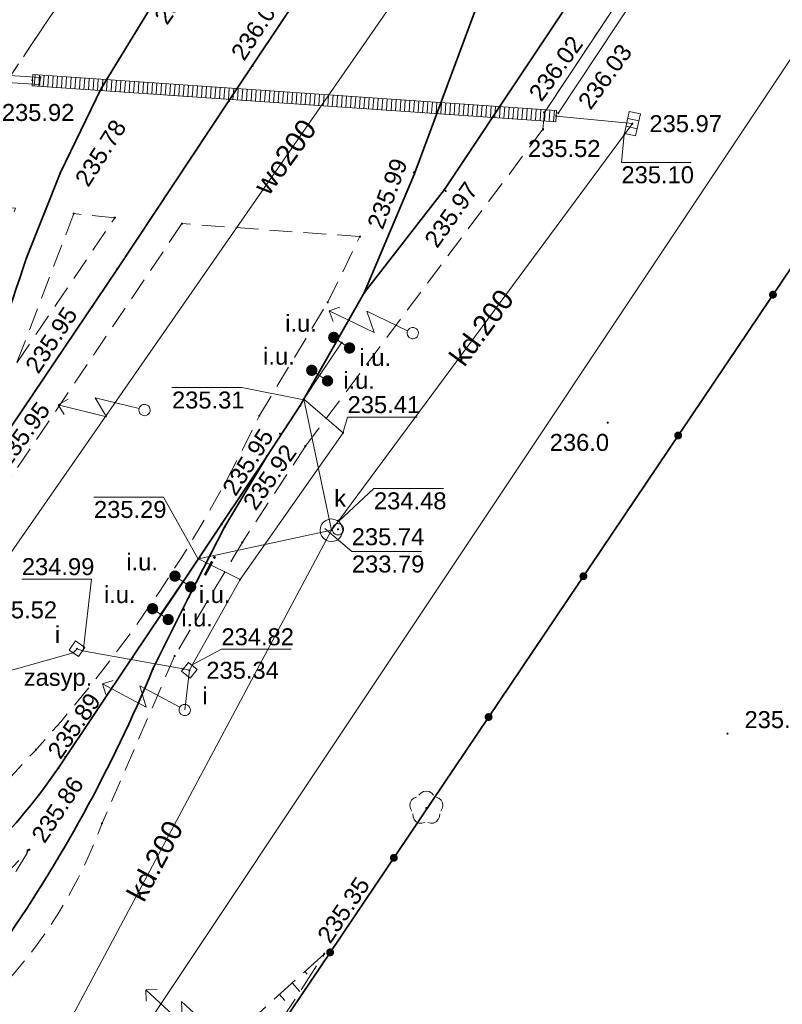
# Model space of a CAD drawing. Header units: metres. Extents: x 6603648 to 6604252, y 5739748 to 5740166.
# Tile 36 of 114: x 6604014 to 6604047, y 5739844 to 5739888. Entities that reach past the tile are written whole.
import ezdxf
from ezdxf.enums import TextEntityAlignment as Align

# ---------------------------------------------------------------- set-up
doc = ezdxf.new("R2010")
doc.units = ezdxf.units.M
for name, pattern in [('PRZER2-1', [1.5, 1, -0.5]), ('PRZER2_5-1', [1.75, 1.25, -0.5]), ('PRZER3-1', [2, 1.5, -0.5])]:
    doc.linetypes.add(name, pattern=pattern)
doc.layers.get('0').update_dxf_attribs({"linetype": 'CONTINUOUS'})
for name, color, linetype, lineweight, true_color in [('GSLKOG', 7, 'CONTINUOUS', 35, 0x0a0909), ('GSLKOU', 7, 'CONTINUOUS', 18, 0x0a0909), ('GSLTTR', 7, 'CONTINUOUS', 35, 0x0a0909), ('GSPPRB', 7, 'CONTINUOUS', 18, 0x0a0909), ('GSPRDL', 7, 'CONTINUOUS', 18, 0x008000), ('GSPWPN', 7, 'CONTINUOUS', 13, 0x0a0909), ('GSPWPN_O', 7, 'CONTINUOUS', 13, 0x0a0909), ('GSPWPS', 7, 'CONTINUOUS', 13, 0x0a0909), ('GSPWPS_O', 7, 'CONTINUOUS', 13, 0x0a0909), ('GSSINN', 7, 'CONTINUOUS', 18, 0x0a0909), ('GSSPDR', 7, 'CONTINUOUS', 18, 0x0a0909), ('GSSZSN', 7, 'CONTINUOUS', 18, 0x0a0909), ('GULIPR', 7, 'CONTINUOUS', 18, 0x0a0909), ('GULIPR_O', 7, 'CONTINUOUS', 18, 0x0a0909), ('GULKDK', 7, 'CONTINUOUS', 18, 0x0a0909), ('GULKDP', 7, 'CONTINUOUS', 18, 0x803300), ('GULKDP_O', 7, 'CONTINUOUS', 18, 0x803300), ('GULWOP', 5, 'CONTINUOUS', 18, 0x0000ff), ('GULWOP_O', 5, 'CONTINUOUS', 18, 0x0000ff), ('GUPISL', 7, 'CONTINUOUS', 18, 0x0a0909), ('GUPIWZ', 7, 'CONTINUOUS', 18, 0x0a0909), ('GUPIWZ_O', 7, 'CONTINUOUS', 18, 0x0a0909), ('GUPKKS', 7, 'CONTINUOUS', 18, 0x0a0909), ('GUPKSD', 7, 'CONTINUOUS', 18, 0x803300), ('GUPKWZ', 7, 'CONTINUOUS', 18, 0x0a0909), ('GUPKWZ_O', 7, 'CONTINUOUS', 18, 0x0a0909)]:
    doc.layers.add(name, color=color, linetype=linetype, lineweight=lineweight, true_color=true_color)
for name, color, linetype, true_color in [('GUPISH', 7, 'CONTINUOUS', 0x0a0909), ('GUPISH_O', 7, 'CONTINUOUS', 0x0a0909), ('GUPKSH', 7, 'CONTINUOUS', 0x803300), ('GUPKSH_O', 7, 'CONTINUOUS', 0x803300), ('GUPKUI', 7, 'CONTINUOUS', 0x0a0909), ('GUPKUI_O', 7, 'CONTINUOUS', 0x0a0909)]:
    doc.layers.add(name, color=color, linetype=linetype, true_color=true_color)
doc.styles.add('Arial', font='arial.ttf')

# ---------------------------------------------------------------- blocks, each defined once
blk = doc.blocks.new('GSPWPN1')
blk.add_hatch(color=0).paths.add_polyline_path([(0, 0.045), (-0.011647, 0.043467), (-0.0225, 0.038971), (-0.03182, 0.03182), (-0.038971, 0.0225), (-0.043467, 0.011647), (-0.045, 0), (-0.043467, -0.011647), (-0.038971, -0.0225), (-0.03182, -0.03182), (-0.0225, -0.038971), (-0.011647, -0.043467), (0, -0.045), (0.011647, -0.043467), (0.0225, -0.038971), (0.03182, -0.03182), (0.038971, -0.0225), (0.043467, -0.011647), (0.045, 0), (0.043467, 0.011647), (0.038971, 0.0225), (0.03182, 0.03182), (0.0225, 0.038971), (0.011647, 0.043467)])
blk = doc.blocks.new('GUPISL1_5')
at = {"color": 0}
for points in [[(3.396745, 1.05234), (3.75, 0.7), (3.396745, 0.34766)], [(0.25, 0), (2.25, 0), (1.55, 0.7), (3.75, 0.7)]]:
    blk.add_lwpolyline(points, dxfattribs=at)
blk.add_lwpolyline([(0.25, 0), (0.241481, -0.064705), (0.216506, -0.125), (0.176777, -0.176777), (0.125, -0.216506), (0.064705, -0.241481), (0, -0.25), (-0.064705, -0.241481), (-0.125, -0.216506), (-0.176777, -0.176777), (-0.216506, -0.125), (-0.241481, -0.064705), (-0.25, 0), (-0.241481, 0.064705), (-0.216506, 0.125), (-0.176777, 0.176777), (-0.125, 0.216506), (-0.064705, 0.241481), (0, 0.25), (0.064705, 0.241481), (0.125, 0.216506), (0.176777, 0.176777), (0.216506, 0.125), (0.241481, 0.064705)], close=True, dxfattribs=at)
blk = doc.blocks.new('GSPPRB0')
at = {"color": 0, "lineweight": 18}
blk.add_lwpolyline([(-0.007955, 0.0225), (0.007955, 0.0225), (0.0225, 0.007955), (0.0225, -0.007955), (0.007955, -0.0225), (-0.007955, -0.0225), (-0.0225, -0.007955), (-0.0225, 0.007955)], close=True, dxfattribs=at)
blk = doc.blocks.new('GSPWPS1')
blk.add_hatch(color=0).paths.add_polyline_path([(0, 0.045), (-0.011647, 0.043467), (-0.0225, 0.038971), (-0.03182, 0.03182), (-0.038971, 0.0225), (-0.043467, 0.011647), (-0.045, 0), (-0.043467, -0.011647), (-0.038971, -0.0225), (-0.03182, -0.03182), (-0.0225, -0.038971), (-0.011647, -0.043467), (0, -0.045), (0.011647, -0.043467), (0.0225, -0.038971), (0.03182, -0.03182), (0.038971, -0.0225), (0.043467, -0.011647), (0.045, 0), (0.043467, 0.011647), (0.038971, 0.0225), (0.03182, 0.03182), (0.0225, 0.038971), (0.011647, 0.043467)])
blk = doc.blocks.new('GUPKSH1')
blk.add_hatch(color=0).paths.add_polyline_path([(0, 0.045), (-0.011647, 0.043467), (-0.0225, 0.038971), (-0.03182, 0.03182), (-0.038971, 0.0225), (-0.043467, 0.011647), (-0.045, 0), (-0.043467, -0.011647), (-0.038971, -0.0225), (-0.03182, -0.03182), (-0.0225, -0.038971), (-0.011647, -0.043467), (0, -0.045), (0.011647, -0.043467), (0.0225, -0.038971), (0.03182, -0.03182), (0.038971, -0.0225), (0.043467, -0.011647), (0.045, 0), (0.043467, 0.011647), (0.038971, 0.0225), (0.03182, 0.03182), (0.0225, 0.038971), (0.011647, 0.043467)])
blk = doc.blocks.new('GUPISH1')
blk.add_hatch(color=0).paths.add_polyline_path([(0, 0.045), (-0.011647, 0.043467), (-0.0225, 0.038971), (-0.03182, 0.03182), (-0.038971, 0.0225), (-0.043467, 0.011647), (-0.045, 0), (-0.043467, -0.011647), (-0.038971, -0.0225), (-0.03182, -0.03182), (-0.0225, -0.038971), (-0.011647, -0.043467), (0, -0.045), (0.011647, -0.043467), (0.0225, -0.038971), (0.03182, -0.03182), (0.038971, -0.0225), (0.043467, -0.011647), (0.045, 0), (0.043467, 0.011647), (0.038971, 0.0225), (0.03182, 0.03182), (0.0225, 0.038971), (0.011647, 0.043467)])
blk = doc.blocks.new('GUPIWZ1_2')
at = {"color": 0}
blk.add_lwpolyline([(-0.25, 0.25), (-0.25, -0.25), (0.25, -0.25), (0.25, 0.25)], close=True, dxfattribs=at)
blk = doc.blocks.new('GUPKKS1')
at = {"color": 0}
blk.add_lwpolyline([(0.5, -0.25), (-0.5, -0.25), (-0.5, 0.25), (0.5, 0.25)], close=True, dxfattribs=at)
for points in [[(-0.175, -0.25), (-0.175, 0.25)], [(0.175, -0.25), (0.175, 0.25)]]:
    blk.add_lwpolyline(points, dxfattribs=at)
blk = doc.blocks.new('GUPKUI1')
blk.add_hatch(color=0).paths.add_polyline_path([(0, 0.25), (-0.064705, 0.241481), (-0.125, 0.216506), (-0.176777, 0.176777), (-0.216506, 0.125), (-0.241481, 0.064705), (-0.25, 0), (-0.241481, -0.064705), (-0.216506, -0.125), (-0.176777, -0.176777), (-0.125, -0.216506), (-0.064705, -0.241481), (0, -0.25), (0.064705, -0.241481), (0.125, -0.216506), (0.176777, -0.176777), (0.216506, -0.125), (0.241481, -0.064705), (0.25, 0), (0.241481, 0.064705), (0.216506, 0.125), (0.176777, 0.176777), (0.125, 0.216506), (0.064705, 0.241481)])
blk = doc.blocks.new('GUPKSD1_1')
at = {"color": 0}
blk.add_lwpolyline([(0.5, 0), (0.482963, -0.12941), (0.433013, -0.25), (0.353553, -0.353553), (0.25, -0.433013), (0.12941, -0.482963), (0, -0.5), (-0.12941, -0.482963), (-0.25, -0.433013), (-0.353553, -0.353553), (-0.433013, -0.25), (-0.482963, -0.12941), (-0.5, 0), (-0.482963, 0.12941), (-0.433013, 0.25), (-0.353553, 0.353553), (-0.25, 0.433013), (-0.12941, 0.482963), (0, 0.5), (0.12941, 0.482963), (0.25, 0.433013), (0.353553, 0.353553), (0.433013, 0.25), (0.482963, 0.12941)], close=True, dxfattribs=at)
blk = doc.blocks.new('GUPKWZ1_1')
at = {"color": 0}
blk.add_lwpolyline([(0.25, 0), (0.241481, -0.064705), (0.216506, -0.125), (0.176777, -0.176777), (0.125, -0.216506), (0.064705, -0.241481), (0, -0.25), (-0.064705, -0.241481), (-0.125, -0.216506), (-0.176777, -0.176777), (-0.216506, -0.125), (-0.241481, -0.064705), (-0.25, 0), (-0.241481, 0.064705), (-0.216506, 0.125), (-0.176777, 0.176777), (-0.125, 0.216506), (-0.064705, 0.241481), (0, 0.25), (0.064705, 0.241481), (0.125, 0.216506), (0.176777, 0.176777), (0.216506, 0.125), (0.241481, 0.064705)], close=True, dxfattribs=at)
blk = doc.blocks.new('GSPRDL1')
blk.add_hatch(color=0).paths.add_polyline_path([(-0.045, 0), (-0.042798, -0.013906), (-0.036406, -0.02645), (-0.02645, -0.036406), (-0.013906, -0.042798), (0, -0.045), (0.013906, -0.042798), (0.02645, -0.036406), (0.036406, -0.02645), (0.042798, -0.013906), (0.045, 0), (0.042798, 0.013906), (0.036406, 0.02645), (0.02645, 0.036406), (0.013906, 0.042798), (0, 0.045), (-0.013906, 0.042798), (-0.02645, 0.036406), (-0.036406, 0.02645), (-0.042798, 0.013906)])
at = {"color": 0}
for points in [[(-0.646351, 0.068773), (-0.677512, 0.194901), (-0.663766, 0.324092), (-0.606763, 0.440839), (-0.513345, 0.531129), (-0.394725, 0.584125), (-0.265141, 0.593465)], [(-0.134326, 0.635969), (-0.024001, 0.70458), (0.103115, 0.731429), (0.231763, 0.713292), (0.346501, 0.652348), (0.433559, 0.55591), (0.482485, 0.435555)], [(0.563333, 0.324277), (0.662679, 0.240553), (0.727494, 0.127956), (0.75, 0), (0.727494, -0.127956), (0.662679, -0.240553), (0.563333, -0.324277)], [(-0.265141, -0.593465), (-0.394725, -0.584125), (-0.513345, -0.531129), (-0.606763, -0.440839), (-0.663766, -0.324092), (-0.677512, -0.194901), (-0.646351, -0.068773)], [(0.482485, -0.435555), (0.433559, -0.55591), (0.346501, -0.652348), (0.231763, -0.713292), (0.103115, -0.731429), (-0.024001, -0.70458), (-0.134326, -0.635969)]]:
    blk.add_lwpolyline(points, dxfattribs=at)
blk = doc.blocks.new('GULKDK2')
at = {"color": 0}
blk.add_lwpolyline([(0, 0.25), (0, -0.25)], dxfattribs=at)
blk = doc.blocks.new('GULKDK1')
at = {"color": 0}
blk.add_lwpolyline([(0, 0.25), (0, -0.25)], dxfattribs=at)
blk = doc.blocks.new('GSLKOG1')
blk.add_hatch(color=0).paths.add_polyline_path([(0, 0.175), (-0.045293, 0.169037), (-0.0875, 0.151554), (-0.123744, 0.123744), (-0.151554, 0.0875), (-0.169037, 0.045293), (-0.175, 0), (-0.169037, -0.045293), (-0.151554, -0.0875), (-0.123744, -0.123744), (-0.0875, -0.151554), (-0.045293, -0.169037), (0, -0.175), (0.045293, -0.169037), (0.0875, -0.151554), (0.123744, -0.123744), (0.151554, -0.0875), (0.169037, -0.045293), (0.175, 0), (0.169037, 0.045293), (0.151554, 0.0875), (0.123744, 0.123744), (0.0875, 0.151554), (0.045293, 0.169037)])
blk = doc.blocks.new('GSLKOG2')
blk.add_hatch(color=0).paths.add_polyline_path([(0, 0.175), (-0.045293, 0.169037), (-0.0875, 0.151554), (-0.123744, 0.123744), (-0.151554, 0.0875), (-0.169037, 0.045293), (-0.175, 0), (-0.169037, -0.045293), (-0.151554, -0.0875), (-0.123744, -0.123744), (-0.0875, -0.151554), (-0.045293, -0.169037), (0, -0.175), (0.045293, -0.169037), (0.0875, -0.151554), (0.123744, -0.123744), (0.151554, -0.0875), (0.169037, -0.045293), (0.175, 0), (0.169037, 0.045293), (0.151554, 0.0875), (0.123744, 0.123744), (0.0875, 0.151554), (0.045293, 0.169037)])

msp = doc.modelspace()

# ---------------------------------------------------------------- linework, layer by layer
at = {"layer": 'GSLKOG', "color": 18, "linetype": 'Continuous', "lineweight": 35, "true_color": 0x0a0909}
for points in [[(6604080.561, 5739925.38), (6604062.307, 5739898.448), (6604027.36, 5739846.54)], [(6604018.85, 5739833.91), (6604027.36, 5739846.54)]]:
    msp.add_lwpolyline(points, dxfattribs=at)
at = {"layer": 'GSLKOU', "color": 18, "linetype": 'PRZER3-1', "lineweight": 18, "true_color": 0x0a0909}
msp.add_lwpolyline([(6604026.963, 5739905.732), (6604012.968, 5739884.877)], dxfattribs=at)
at = {"layer": 'GSLTTR', "color": 18, "linetype": 'Continuous', "lineweight": 35, "true_color": 0x0a0909}
for points in [[(6604017.25, 5739884.72), (6604019.542, 5739888.479), (6604041.946, 5739922.022), (6604058.56, 5739946.898), (6604075.369, 5739972.065), (6604086.721, 5739989.026), (6604097.922, 5740005.804, -0.096804), (6604115.527, 5740026.956, -0.168892), (6604141.008, 5740033.938), (6604146.464, 5740033.212), (6604158.149, 5740031.111)], [(6604032.41, 5739880.25), (6604054.781, 5739913.861), (6604072.452, 5739940.45), (6604087.852, 5739963.584), (6604101.681, 5739984.273), (6604113.86, 5740002.603), (6604120.541, 5740012.609, -0.107183), (6604132.569, 5740026.072, -0.072174), (6604141.469, 5740030.422, -0.140687), (6604158.149, 5740031.111)], [(6604022.89, 5739884.17), (6604046.322, 5739919.289), (6604062.842, 5739944.073), (6604079.604, 5739969.129), (6604090.475, 5739985.376, 0.065676), (6604095.817, 5739995.845, -0.067449), (6604104.997, 5740016.373)], [(6604028.87, 5739875.69), (6604031.08, 5739880.92), (6604034.512, 5739890.155, -0.066626), (6604039.56, 5739900.023), (6604050.45, 5739916.389), (6604066.991, 5739941.201), (6604083.749, 5739966.412), (6604097.887, 5739987.625), (6604101.654, 5739992.541), (6604105.647, 5739996.692), (6604112.958, 5740003.465), (6604120.541, 5740012.609)], [(6604017.25, 5739884.72), (6604015.44, 5739881), (6604013.95, 5739877.24, -0.013943), (6604011.35, 5739870.02, -0.060873), (6604005.83, 5739858.77, -0.014742), (6604003.21, 5739854.8, -0.060081), (6604000.24, 5739850.84, -0.057587), (6603996.43, 5739847.71, -0.067372), (6603991.29, 5739845.29, -0.092098), (6603981.55, 5739844.35)], [(6603855.71, 5739848.67), (6603871.3, 5739847.64), (6603886.71, 5739846.62), (6603901.65, 5739845.61), (6603916.83, 5739844.59), (6603932.64, 5739843.56), (6603949.41, 5739842.46), (6603964.68, 5739841.49), (6603980.46, 5739840.47), (6603995.3, 5739839.53, 0.063359), (6604000.27, 5739839.65, 0.057188), (6604004.86, 5739840.93, 0.06369), (6604009.2, 5739843.33, 0.060207), (6604012.71, 5739846.64, 0.054855), (6604019.53, 5739859.07), (6604021.12, 5739862.25), (6604022.71, 5739865.36), (6604024.56, 5739868.46), (6604026.04, 5739870.7), (6604028.87, 5739875.69), (6604032.41, 5739880.25)], [(6604024.56, 5739868.46), (6604022.56, 5739865.46), (6604020.61, 5739862.55), (6604018.63, 5739859.58), (6604015.36, 5739854.7, -0.041295), (6604012.79, 5739851.51, -0.036849), (6604010.05, 5739849.03, -0.047939), (6604005.93, 5739846.42, -0.046916), (6604001.38, 5739844.64, -0.096954), (6603991.49, 5739843.78), (6603981.55, 5739844.35), (6603970.44, 5739845.04), (6603958.84, 5739845.79), (6603957.28, 5739845.88), (6603947.48, 5739846.53), (6603946.11, 5739846.62), (6603935.8, 5739847.25)]]:
    msp.add_lwpolyline(points, format="xyb", dxfattribs=at)
msp.add_lwpolyline([(6604022.89, 5739884.17), (6604017.96, 5739876.75), (6604012.85, 5739869.16), (6604005.83, 5739858.77)], dxfattribs=at)
at = {"layer": 'GSSINN', "color": 18, "linetype": 'PRZER2-1', "lineweight": 18, "true_color": 0x0a0909}
for points in [[(6604013.458, 5739879.426), (6604010.502, 5739879.656), (6604009.324, 5739879.559), (6604012.968, 5739884.877), (6604026.963, 5739905.732), (6604060.931, 5739956.563), (6604076.704, 5739980.064), (6604093.086, 5740004.597), (6604094.44, 5740006.62), (6604096.686, 5740006.099), (6604100.507, 5740005.126), (6604110.181, 5740002.519), (6604114.523, 5740001.466), (6604114.596, 5740001.317), (6604114.454, 5740000.434), (6604102.959, 5739983.07), (6604073.965, 5739939.56), (6604056.177, 5739912.828), (6604036.828, 5739883.655), (6604036.763, 5739882.923)], [(6604016.033, 5739879.187), (6604013.515, 5739872.595), (6604017.847, 5739879.003)], [(6604017.847, 5739879.003), (6604016.033, 5739879.187)], [(6604028.676, 5739878.17), (6604020.813, 5739878.743)]]:
    msp.add_lwpolyline(points, dxfattribs=at)
for points in [[(6604036.763, 5739882.923), (6604026.271, 5739868.91), (6604023.486, 5739864.663), (6604020.486, 5739859.632), (6604017.284, 5739852.247, -0.334528), (6603995.779, 5739838.273), (6603977.504, 5739839.367), (6603980.86, 5739845.575), (6603982.83, 5739845.595), (6603986.263, 5739845.974, 0.045434), (6603991.396, 5739847.377, 0.140961), (6604001.278, 5739854.366), (6604004.019, 5739858.342), (6604007.547, 5739864.424), (6604009.657, 5739869.457), (6604013.458, 5739879.426)], [(6604020.813, 5739878.743), (6604013.295, 5739867.58), (6604006.449, 5739857.331), (6604003.381, 5739852.748), (6603997.123, 5739845.081, 0.080774), (6604006.364, 5739848.117)], [(6604006.364, 5739848.117, 0.118847), (6604024.234, 5739870.26), (6604027.254, 5739875.271), (6604028.676, 5739878.17)]]:
    msp.add_lwpolyline(points, format="xyb", dxfattribs=at)
msp.add_lwpolyline([(6604008.558, 5739844.47, 0.083252), (6604014.066, 5739851.082, -0.219827), (6603993.834, 5739842.515), (6603991.023, 5739841.058, 0.145999)], format="xyb", close=True, dxfattribs=at)
at = {"layer": 'GSSPDR', "color": 18, "linetype": 'Continuous', "lineweight": 18, "true_color": 0x0a0909}
for points in [[(6604036.828, 5739883.655), (6604056.177, 5739912.828), (6604073.965, 5739939.56), (6604102.959, 5739983.07), (6604114.454, 5740000.434), (6604115, 5740000.115), (6604103.385, 5739982.779), (6604074.421, 5739939.299), (6604056.603, 5739912.547), (6604037.448, 5739883.637)], [(6603883.895, 5739893.103), (6603918.188, 5739890.849), (6604012.115, 5739885.04), (6604014.514, 5739884.891), (6604014.561, 5739885.204), (6604012.299, 5739885.344), (6603918.212, 5739891.14), (6603884.06, 5739893.356)]]:
    msp.add_lwpolyline(points, dxfattribs=at)
at = {"layer": 'GSSZSN', "color": 18, "linetype": 'PRZER2_5-1', "lineweight": 18, "true_color": 0x0a0909}
msp.add_lwpolyline([(6604027.11, 5739846.48), (6604023.02, 5739842.78), (6604016.71, 5739835.39), (6604018.93, 5739834.03), (6604024.18, 5739841.95)], close=True, dxfattribs=at)
at = {"layer": 'GSSZSN', "color": 18, "linetype": 'Continuous', "lineweight": 18, "true_color": 0x0a0909}
for points in [[(6604026.243, 5739845.696), (6604026.348, 5739845.58)], [(6604025.681, 5739845.187), (6604026.027, 5739844.805)], [(6604025.118, 5739844.678), (6604025.359, 5739844.412)]]:
    msp.add_lwpolyline(points, dxfattribs=at)
at = {"layer": 'GULIPR', "color": 18, "linetype": 'Continuous', "lineweight": 18, "true_color": 0x0a0909}
msp.add_lwpolyline([(6603981.915, 5739844.316), (6603982.83, 5739845.595, 0.111357), (6603994.865, 5739848.937, 0.283134), (6604004.413, 5739860.105), (6604004.605, 5739860.274), (6604004.812, 5739860.102), (6604006.035, 5739859.053), (6604007.553, 5739857.825), (6604007.778, 5739857.638), (6604008.008, 5739857.527), (6604016, 5739859.78), (6604016.179, 5739859.956), (6604016.417, 5739859.87), (6604020.869, 5739859.063), (6604021.139, 5739859.005), (6604021.265, 5739859.231), (6604023.379, 5739863.011), (6604027.93, 5739869.504), (6604026.2, 5739870.989)], format="xyb", dxfattribs=at)
for points in [[(6604023.379, 5739863.011), (6604021.54, 5739863.934)], [(6604020.934, 5739857.251), (6604021.139, 5739859.005)]]:
    msp.add_lwpolyline(points, dxfattribs=at)
at = {"layer": 'GULKDK', "color": 18, "linetype": 'Continuous', "lineweight": 18, "true_color": 0x0a0909}
for points in [[(6604037.368, 5739883.745), (6604014.221, 5739885.331)], [(6604037.334, 5739883.246), (6604014.187, 5739884.832)]]:
    msp.add_lwpolyline(points, dxfattribs=at)
at = {"layer": 'GULKDP', "color": 36, "linetype": 'Continuous', "lineweight": 18, "true_color": 0x803300}
for points in [[(6604027.416, 5739865.192), (6604027.74, 5739865.63), (6604040.361, 5739882.68), (6604040.719, 5739883.163), (6604037.351, 5739883.495)], [(6604028.219, 5739873.249), (6604027.87, 5739873.483), (6604027.521, 5739873.717)], [(6604027.416, 5739865.192), (6604026.2, 5739870.989), (6604026.896, 5739872.028), (6604027.87, 5739873.483)], [(6604027.245, 5739871.795), (6604026.896, 5739872.028), (6604026.547, 5739872.262)], [(6603983.783, 5739839.322), (6603984.267, 5739839.195), (6604011.568, 5739835.498), (6604011.825, 5739835.979), (6604027.416, 5739865.192)], [(6604019.859, 5739861.49), (6604020.849, 5739862.93), (6604021.54, 5739863.934), (6604027.416, 5739865.192)], [(6604021.196, 5739862.692), (6604020.849, 5739862.93), (6604020.503, 5739863.168)], [(6604020.205, 5739861.252), (6604019.859, 5739861.49), (6604019.513, 5739861.728)]]:
    msp.add_lwpolyline(points, dxfattribs=at)
at = {"layer": 'GULWOP', "color": 5, "linetype": 'Continuous', "lineweight": 18, "true_color": 0x0000ff}
for points in [[(6604006.988, 5739840.306), (6604007.343, 5739841.215), (6604017.214, 5739840.253), (6604058.918, 5739902.851), (6604116.295, 5739988.929), (6604119.558, 5740016.73), (6604119.645, 5740016.921)], [(6604045.819, 5739911.121), (6604006.603, 5739854.653), (6604004.166, 5739850.993), (6604006.663, 5739844.202), (6604006.613, 5739840.317)]]:
    msp.add_lwpolyline(points, dxfattribs=at)
at = {"layer": 'GUPISH_O', "color": 18, "linetype": 'Continuous', "lineweight": 13, "true_color": 0x0a0909, "flags": 128}
for points in [[(6604027.941, 5739869.535), (6604028.131, 5739870.198), (6604031.211, 5739870.198)], [(6604016.443, 5739859.855), (6604016.818, 5739863.04), (6604013.738, 5739863.04)], [(6604021.268, 5739859.24), (6604022.558, 5739859.939), (6604025.638, 5739859.939)]]:
    msp.add_lwpolyline(points, dxfattribs=at)
at = {"layer": 'GUPKSH_O', "color": 36, "linetype": 'Continuous', "lineweight": 13, "true_color": 0x803300, "flags": 128}
for points in [[(6604040.348, 5739882.69), (6604040.233, 5739881.45), (6604043.313, 5739881.45)], [(6604026.2, 5739870.958), (6604023.452, 5739871.497), (6604020.372, 5739871.497)], [(6604027.73, 5739865.58), (6604029.297, 5739867.041), (6604032.377, 5739867.041)], [(6604021.519, 5739863.95), (6604020.004, 5739866.66), (6604016.924, 5739866.66)], [(6604027.12, 5739865.272), (6604028.32, 5739864.25), (6604031.4, 5739864.25)]]:
    msp.add_lwpolyline(points, dxfattribs=at)

# ---------------------------------------------------------------- block references
at = {"layer": 'GSLKOG', "color": 18, "linetype": 'Continuous', "lineweight": 35, "true_color": 0x0a0909}
for name, p, rotation in [('GSLKOG2', (6604046.928, 5739875.605), 236.0498637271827), ('GSLKOG2', (6604046.928, 5739875.605), 236.0498637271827), ('GSLKOG2', (6604042.739, 5739869.383), 236.0498637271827), ('GSLKOG2', (6604042.739, 5739869.383), 236.0498637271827), ('GSLKOG2', (6604038.551, 5739863.162), 236.0498637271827), ('GSLKOG2', (6604038.551, 5739863.162), 236.0498637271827), ('GSLKOG2', (6604034.362, 5739856.941), 236.0498637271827), ('GSLKOG2', (6604034.362, 5739856.941), 236.0498637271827), ('GSLKOG2', (6604030.174, 5739850.719), 236.0498637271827), ('GSLKOG2', (6604030.174, 5739850.719), 236.0498637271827), ('GSLKOG1', (6604027.36, 5739846.54), 56.02820353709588), ('GSLKOG1', (6604027.36, 5739846.54), 236.0498637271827)]:
    msp.add_blockref(name, p, dxfattribs=dict(at, rotation=rotation))
at = {"layer": 'GSPPRB', "color": 18, "linetype": 'Continuous', "lineweight": 18, "true_color": 0x0a0909, "rotation": 90}
for p in [(6604014.561, 5739885.204), (6604014.514, 5739884.891), (6604017.25, 5739884.72), (6604022.89, 5739884.17), (6604036.828, 5739883.655), (6604037.448, 5739883.637), (6604036.763, 5739882.923), (6604015.44, 5739881), (6604031.08, 5739880.92), (6604032.41, 5739880.25), (6604016.033, 5739879.187), (6604017.847, 5739879.003), (6604020.813, 5739878.743), (6604028.676, 5739878.17), (6604013.95, 5739877.24), (6604017.96, 5739876.75), (6604028.87, 5739875.69), (6604027.254, 5739875.271), (6604026.04, 5739870.7), (6604024.234, 5739870.26), (6604026.271, 5739868.91), (6604024.56, 5739868.46), (6604022.56, 5739865.46), (6604022.71, 5739865.36), (6604023.486, 5739864.663), (6604020.61, 5739862.55), (6604021.12, 5739862.25), (6604018.63, 5739859.58), (6604020.486, 5739859.632), (6604019.53, 5739859.07), (6604014.368, 5739855.499), (6604015.36, 5739854.7), (6604017.284, 5739852.247), (6604014.066, 5739851.082), (6604015.33, 5739850.69), (6604027.11, 5739846.48), (6604027.36, 5739846.54)]:
    msp.add_blockref('GSPPRB0', p, dxfattribs=at)
at = {"layer": 'GSPRDL', "color": 96, "linetype": 'Continuous', "lineweight": 18, "true_color": 0x008000, "rotation": 90}
msp.add_blockref('GSPRDL1', (6604031.61, 5739852.92), dxfattribs=at)
at = {"layer": 'GSPWPN', "color": 18, "linetype": 'Continuous', "lineweight": 13, "true_color": 0x0a0909, "rotation": 90}
for p in [(6604039.623, 5739869.948), (6604044.92, 5739856.201)]:
    msp.add_blockref('GSPWPN1', p, dxfattribs=at)
at = {"layer": 'GSPWPS', "color": 18, "linetype": 'Continuous', "lineweight": 13, "true_color": 0x0a0909, "rotation": 90}
for p in [(6604023.932, 5739885.716), (6604017.359, 5739884.905), (6604036.816, 5739883.669), (6604036.769, 5739882.898), (6604031.066, 5739881.008), (6604032.47, 5739880.183), (6604025.141, 5739869.461), (6604021.599, 5739863.976), (6604015.657, 5739855.172), (6604013.995, 5739851.047), (6604027.11, 5739846.48)]:
    msp.add_blockref('GSPWPS1', p, dxfattribs=at)
at = {"layer": 'GULKDK', "color": 18, "linetype": 'Continuous', "lineweight": 18, "true_color": 0x0a0909, "rotation": 176.0789404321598}
for name, p in [('GULKDK1', (6604014.204, 5739885.082)), ('GULKDK2', (6604014.305, 5739885.075)), ('GULKDK2', (6604014.305, 5739885.075)), ('GULKDK2', (6604014.504, 5739885.061)), ('GULKDK2', (6604014.504, 5739885.061)), ('GULKDK2', (6604014.704, 5739885.048)), ('GULKDK2', (6604014.704, 5739885.048)), ('GULKDK2', (6604014.903, 5739885.034)), ('GULKDK2', (6604014.903, 5739885.034)), ('GULKDK2', (6604015.103, 5739885.02)), ('GULKDK2', (6604015.103, 5739885.02)), ('GULKDK2', (6604015.302, 5739885.006)), ('GULKDK2', (6604015.302, 5739885.006)), ('GULKDK2', (6604015.502, 5739884.993)), ('GULKDK2', (6604015.502, 5739884.993)), ('GULKDK2', (6604015.701, 5739884.979)), ('GULKDK2', (6604015.701, 5739884.979)), ('GULKDK2', (6604015.901, 5739884.965)), ('GULKDK2', (6604015.901, 5739884.965)), ('GULKDK2', (6604016.101, 5739884.952)), ('GULKDK2', (6604016.101, 5739884.952)), ('GULKDK2', (6604016.3, 5739884.938)), ('GULKDK2', (6604016.3, 5739884.938)), ('GULKDK2', (6604016.5, 5739884.924)), ('GULKDK2', (6604016.5, 5739884.924)), ('GULKDK2', (6604016.699, 5739884.911)), ('GULKDK2', (6604016.699, 5739884.911)), ('GULKDK2', (6604016.899, 5739884.897)), ('GULKDK2', (6604016.899, 5739884.897)), ('GULKDK2', (6604017.098, 5739884.883)), ('GULKDK2', (6604017.098, 5739884.883)), ('GULKDK2', (6604017.298, 5739884.87)), ('GULKDK2', (6604017.298, 5739884.87)), ('GULKDK2', (6604017.497, 5739884.856)), ('GULKDK2', (6604017.497, 5739884.856)), ('GULKDK2', (6604017.697, 5739884.842)), ('GULKDK2', (6604017.697, 5739884.842)), ('GULKDK2', (6604017.896, 5739884.829)), ('GULKDK2', (6604017.896, 5739884.829)), ('GULKDK2', (6604018.096, 5739884.815)), ('GULKDK2', (6604018.096, 5739884.815)), ('GULKDK2', (6604018.295, 5739884.801)), ('GULKDK2', (6604018.295, 5739884.801)), ('GULKDK2', (6604018.495, 5739884.788)), ('GULKDK2', (6604018.495, 5739884.788)), ('GULKDK2', (6604018.694, 5739884.774)), ('GULKDK2', (6604018.694, 5739884.774)), ('GULKDK2', (6604018.894, 5739884.76)), ('GULKDK2', (6604018.894, 5739884.76)), ('GULKDK2', (6604019.094, 5739884.747)), ('GULKDK2', (6604019.094, 5739884.747)), ('GULKDK2', (6604019.293, 5739884.733)), ('GULKDK2', (6604019.293, 5739884.733)), ('GULKDK2', (6604019.493, 5739884.719)), ('GULKDK2', (6604019.493, 5739884.719)), ('GULKDK2', (6604019.692, 5739884.706)), ('GULKDK2', (6604019.692, 5739884.706)), ('GULKDK2', (6604019.892, 5739884.692)), ('GULKDK2', (6604019.892, 5739884.692)), ('GULKDK2', (6604020.091, 5739884.678)), ('GULKDK2', (6604020.091, 5739884.678)), ('GULKDK2', (6604020.291, 5739884.665)), ('GULKDK2', (6604020.291, 5739884.665)), ('GULKDK2', (6604020.49, 5739884.651)), ('GULKDK2', (6604020.49, 5739884.651)), ('GULKDK2', (6604020.69, 5739884.637)), ('GULKDK2', (6604020.69, 5739884.637)), ('GULKDK2', (6604020.889, 5739884.624)), ('GULKDK2', (6604020.889, 5739884.624)), ('GULKDK2', (6604021.089, 5739884.61)), ('GULKDK2', (6604021.089, 5739884.61)), ('GULKDK2', (6604021.288, 5739884.596)), ('GULKDK2', (6604021.288, 5739884.596)), ('GULKDK2', (6604021.488, 5739884.583)), ('GULKDK2', (6604021.488, 5739884.583)), ('GULKDK2', (6604021.687, 5739884.569)), ('GULKDK2', (6604021.687, 5739884.569)), ('GULKDK2', (6604021.887, 5739884.555)), ('GULKDK2', (6604021.887, 5739884.555)), ('GULKDK2', (6604022.087, 5739884.541)), ('GULKDK2', (6604022.087, 5739884.541)), ('GULKDK2', (6604022.286, 5739884.528)), ('GULKDK2', (6604022.286, 5739884.528)), ('GULKDK2', (6604022.486, 5739884.514)), ('GULKDK2', (6604022.486, 5739884.514)), ('GULKDK2', (6604022.685, 5739884.5)), ('GULKDK2', (6604022.685, 5739884.5)), ('GULKDK2', (6604022.885, 5739884.487)), ('GULKDK2', (6604022.885, 5739884.487)), ('GULKDK2', (6604023.084, 5739884.473)), ('GULKDK2', (6604023.084, 5739884.473)), ('GULKDK2', (6604023.284, 5739884.459)), ('GULKDK2', (6604023.284, 5739884.459)), ('GULKDK2', (6604023.483, 5739884.446)), ('GULKDK2', (6604023.483, 5739884.446)), ('GULKDK2', (6604023.683, 5739884.432)), ('GULKDK2', (6604023.683, 5739884.432)), ('GULKDK2', (6604023.882, 5739884.418)), ('GULKDK2', (6604023.882, 5739884.418)), ('GULKDK2', (6604024.082, 5739884.405)), ('GULKDK2', (6604024.082, 5739884.405)), ('GULKDK2', (6604024.281, 5739884.391)), ('GULKDK2', (6604024.281, 5739884.391)), ('GULKDK2', (6604024.481, 5739884.377)), ('GULKDK2', (6604024.481, 5739884.377)), ('GULKDK2', (6604024.68, 5739884.364)), ('GULKDK2', (6604024.68, 5739884.364)), ('GULKDK2', (6604024.88, 5739884.35)), ('GULKDK2', (6604024.88, 5739884.35)), ('GULKDK2', (6604025.079, 5739884.336)), ('GULKDK2', (6604025.079, 5739884.336)), ('GULKDK2', (6604025.279, 5739884.323)), ('GULKDK2', (6604025.279, 5739884.323)), ('GULKDK2', (6604025.479, 5739884.309)), ('GULKDK2', (6604025.479, 5739884.309)), ('GULKDK2', (6604025.678, 5739884.295)), ('GULKDK2', (6604025.678, 5739884.295)), ('GULKDK2', (6604025.878, 5739884.282)), ('GULKDK2', (6604025.878, 5739884.282)), ('GULKDK2', (6604026.077, 5739884.268)), ('GULKDK2', (6604026.077, 5739884.268)), ('GULKDK2', (6604026.277, 5739884.254)), ('GULKDK2', (6604026.277, 5739884.254)), ('GULKDK2', (6604026.476, 5739884.241)), ('GULKDK2', (6604026.476, 5739884.241)), ('GULKDK2', (6604026.676, 5739884.227)), ('GULKDK2', (6604026.676, 5739884.227)), ('GULKDK2', (6604026.875, 5739884.213)), ('GULKDK2', (6604026.875, 5739884.213)), ('GULKDK2', (6604027.075, 5739884.2)), ('GULKDK2', (6604027.075, 5739884.2)), ('GULKDK2', (6604027.274, 5739884.186)), ('GULKDK2', (6604027.274, 5739884.186)), ('GULKDK2', (6604027.474, 5739884.172)), ('GULKDK2', (6604027.474, 5739884.172)), ('GULKDK2', (6604027.673, 5739884.159)), ('GULKDK2', (6604027.673, 5739884.159)), ('GULKDK2', (6604027.873, 5739884.145)), ('GULKDK2', (6604027.873, 5739884.145)), ('GULKDK2', (6604028.072, 5739884.131)), ('GULKDK2', (6604028.072, 5739884.131)), ('GULKDK2', (6604028.272, 5739884.118)), ('GULKDK2', (6604028.272, 5739884.118)), ('GULKDK2', (6604028.472, 5739884.104)), ('GULKDK2', (6604028.472, 5739884.104)), ('GULKDK2', (6604028.671, 5739884.09)), ('GULKDK2', (6604028.671, 5739884.09)), ('GULKDK2', (6604028.871, 5739884.076)), ('GULKDK2', (6604028.871, 5739884.076)), ('GULKDK2', (6604029.07, 5739884.063)), ('GULKDK2', (6604029.07, 5739884.063)), ('GULKDK2', (6604029.27, 5739884.049)), ('GULKDK2', (6604029.27, 5739884.049)), ('GULKDK2', (6604029.469, 5739884.035)), ('GULKDK2', (6604029.469, 5739884.035)), ('GULKDK2', (6604029.669, 5739884.022)), ('GULKDK2', (6604029.669, 5739884.022)), ('GULKDK2', (6604029.868, 5739884.008)), ('GULKDK2', (6604029.868, 5739884.008)), ('GULKDK2', (6604030.068, 5739883.994)), ('GULKDK2', (6604030.068, 5739883.994)), ('GULKDK2', (6604030.267, 5739883.981)), ('GULKDK2', (6604030.267, 5739883.981)), ('GULKDK2', (6604030.467, 5739883.967)), ('GULKDK2', (6604030.467, 5739883.967)), ('GULKDK2', (6604030.666, 5739883.953)), ('GULKDK2', (6604030.666, 5739883.953)), ('GULKDK2', (6604030.866, 5739883.94)), ('GULKDK2', (6604030.866, 5739883.94)), ('GULKDK2', (6604031.065, 5739883.926)), ('GULKDK2', (6604031.065, 5739883.926)), ('GULKDK2', (6604031.265, 5739883.912)), ('GULKDK2', (6604031.265, 5739883.912)), ('GULKDK2', (6604031.464, 5739883.899)), ('GULKDK2', (6604031.464, 5739883.899)), ('GULKDK2', (6604031.664, 5739883.885)), ('GULKDK2', (6604031.664, 5739883.885)), ('GULKDK2', (6604031.864, 5739883.871)), ('GULKDK2', (6604031.864, 5739883.871)), ('GULKDK2', (6604032.063, 5739883.858)), ('GULKDK2', (6604032.063, 5739883.858)), ('GULKDK2', (6604032.263, 5739883.844)), ('GULKDK2', (6604032.263, 5739883.844)), ('GULKDK2', (6604032.462, 5739883.83)), ('GULKDK2', (6604032.462, 5739883.83)), ('GULKDK2', (6604032.662, 5739883.817)), ('GULKDK2', (6604032.662, 5739883.817)), ('GULKDK2', (6604032.861, 5739883.803)), ('GULKDK2', (6604032.861, 5739883.803)), ('GULKDK2', (6604033.061, 5739883.789)), ('GULKDK2', (6604033.061, 5739883.789)), ('GULKDK2', (6604033.26, 5739883.776)), ('GULKDK2', (6604033.26, 5739883.776)), ('GULKDK2', (6604033.46, 5739883.762)), ('GULKDK2', (6604033.46, 5739883.762)), ('GULKDK2', (6604033.659, 5739883.748)), ('GULKDK2', (6604033.659, 5739883.748)), ('GULKDK2', (6604033.859, 5739883.735)), ('GULKDK2', (6604033.859, 5739883.735)), ('GULKDK2', (6604034.058, 5739883.721)), ('GULKDK2', (6604034.058, 5739883.721)), ('GULKDK2', (6604034.258, 5739883.707)), ('GULKDK2', (6604034.258, 5739883.707)), ('GULKDK2', (6604034.457, 5739883.694)), ('GULKDK2', (6604034.457, 5739883.694)), ('GULKDK2', (6604034.657, 5739883.68)), ('GULKDK2', (6604034.657, 5739883.68)), ('GULKDK2', (6604034.857, 5739883.666)), ('GULKDK2', (6604034.857, 5739883.666)), ('GULKDK2', (6604035.056, 5739883.653)), ('GULKDK2', (6604035.056, 5739883.653)), ('GULKDK2', (6604035.256, 5739883.639)), ('GULKDK2', (6604035.256, 5739883.639)), ('GULKDK2', (6604035.455, 5739883.625)), ('GULKDK2', (6604035.455, 5739883.625)), ('GULKDK2', (6604035.655, 5739883.611)), ('GULKDK2', (6604035.655, 5739883.611)), ('GULKDK2', (6604035.854, 5739883.598)), ('GULKDK2', (6604035.854, 5739883.598)), ('GULKDK2', (6604036.054, 5739883.584)), ('GULKDK2', (6604036.054, 5739883.584)), ('GULKDK2', (6604036.253, 5739883.57)), ('GULKDK2', (6604036.253, 5739883.57)), ('GULKDK2', (6604036.453, 5739883.557)), ('GULKDK2', (6604036.453, 5739883.557)), ('GULKDK2', (6604036.652, 5739883.543)), ('GULKDK2', (6604036.652, 5739883.543)), ('GULKDK2', (6604036.852, 5739883.529)), ('GULKDK2', (6604036.852, 5739883.529)), ('GULKDK2', (6604037.051, 5739883.516)), ('GULKDK2', (6604037.051, 5739883.516)), ('GULKDK2', (6604037.251, 5739883.502)), ('GULKDK2', (6604037.251, 5739883.502)), ('GULKDK1', (6604037.351, 5739883.495))]:
    msp.add_blockref(name, p, dxfattribs=at)
at = {"layer": 'GUPISH', "color": 18, "linetype": 'Continuous', "lineweight": 5, "true_color": 0x0a0909, "rotation": 90}
for p in [(6604026.2, 5739870.989), (6604027.93, 5739869.504), (6604021.54, 5739863.934), (6604023.379, 5739863.011), (6604016, 5739859.78), (6604016.179, 5739859.956), (6604016.417, 5739859.87), (6604020.869, 5739859.063), (6604021.139, 5739859.005), (6604021.265, 5739859.231)]:
    msp.add_blockref('GUPISH1', p, dxfattribs=at)
at = {"layer": 'GUPISL', "color": 18, "linetype": 'Continuous', "lineweight": 18, "true_color": 0x0a0909}
for p, rotation in [((6604031.012, 5739873.906), 154.5509057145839), ((6604019.158, 5739870.508), 166.0633261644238), ((6604020.934, 5739857.251), 151.704820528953), ((6604022.443, 5739842.848), 137.2632871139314)]:
    msp.add_blockref('GUPISL1_5', p, dxfattribs=dict(at, rotation=rotation))
at = {"layer": 'GUPIWZ', "color": 18, "linetype": 'Continuous', "lineweight": 18, "true_color": 0x0a0909}
for p, rotation in [((6604016.179, 5739859.956), 325.423360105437), ((6604021.139, 5739859.005), 231.6801885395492)]:
    msp.add_blockref('GUPIWZ1_2', p, dxfattribs=dict(at, rotation=rotation))
at = {"layer": 'GUPKKS', "color": 18, "linetype": 'Continuous', "lineweight": 18, "true_color": 0x0a0909, "rotation": 257.8036950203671}
msp.add_blockref('GUPKKS1', (6604040.719, 5739883.163), dxfattribs=at)
at = {"layer": 'GUPKSD', "color": 36, "linetype": 'Continuous', "lineweight": 18, "true_color": 0x803300, "rotation": 90}
msp.add_blockref('GUPKSD1_1', (6604027.416, 5739865.192), dxfattribs=at)
at = {"layer": 'GUPKSH', "color": 36, "linetype": 'Continuous', "lineweight": 5, "true_color": 0x803300, "rotation": 90}
for p in [(6604014.204, 5739885.082), (6604037.351, 5739883.495), (6604040.719, 5739883.163), (6604040.361, 5739882.68), (6604027.87, 5739873.483), (6604026.2, 5739870.989), (6604027.74, 5739865.63), (6604027.416, 5739865.192), (6604027.705, 5739865.238), (6604021.54, 5739863.934), (6604019.859, 5739861.49)]:
    msp.add_blockref('GUPKSH1', p, dxfattribs=at)
at = {"layer": 'GUPKUI', "color": 18, "linetype": 'Continuous', "lineweight": 5, "true_color": 0x0a0909, "rotation": 90}
for p in [(6604027.521, 5739873.717), (6604028.219, 5739873.249), (6604026.547, 5739872.262), (6604027.245, 5739871.795), (6604020.503, 5739863.168), (6604021.196, 5739862.692), (6604019.513, 5739861.728), (6604020.205, 5739861.252)]:
    msp.add_blockref('GUPKUI1', p, dxfattribs=at)
at = {"layer": 'GUPKWZ', "color": 18, "linetype": 'Continuous', "lineweight": 18, "true_color": 0x0a0909, "rotation": 90}
msp.add_blockref('GUPKWZ1_1', (6604027.705, 5739865.238), dxfattribs=at)

# ---------------------------------------------------------------- texts
at = {"layer": 'GSPWPN_O', "color": 18, "linetype": 'Continuous', "lineweight": 0, "true_color": 0x0a0909, "style": 'Arial'}
for s, p in [('236.0', (6604037.064, 5739868.701)), ('235.8', (6604045.67, 5739856.451))]:
    msp.add_text(s, height=0.75, rotation=360, dxfattribs=at).set_placement(p)
at = {"layer": 'GSPWPS_O', "color": 18, "linetype": 'Continuous', "lineweight": 0, "true_color": 0x0a0909, "style": 'Arial'}
for s, rotation, p in [('236.02', 54.8836, (6604020.152, 5739887.484)), ('236.02', 56.6521, (6604023.558, 5739885.892)), ('236.02', 54.0342, (6604036.694, 5739884.088)), ('236.03', 54.0342, (6604038.867, 5739883.729)), ('235.78', 57.4727, (6604016.67, 5739880.318)), ('235.99', 69.6397, (6604029.682, 5739878.438)), ('235.97', 54.7289, (6604032.089, 5739877.618)), ('235.95', 56.5111, (6604014.466, 5739872.062)), ('235.95', 54.0378, (6604013.149, 5739867.914)), ('235.95', 57.6809, (6604023.184, 5739866.654)), ('235.92', 54.6247, (6604024.066, 5739866.024)), ('235.89', 55.2621, (6604015.44, 5739855.024)), ('235.86', 56.519, (6604014.74, 5739851.312)), ('235.35', 56.0262, (6604027.364, 5739846.878))]:
    msp.add_text(s, height=0.75, rotation=rotation, dxfattribs=at).set_placement(p)
at = {"layer": 'GULIPR_O', "color": 18, "linetype": 'Continuous', "lineweight": 0, "true_color": 0x0a0909, "style": 'Arial'}
msp.add_text('i', height=0.9, rotation=332.1896, dxfattribs=at).set_placement((6604021.829, 5739863.206), align=Align.CENTER)
at = {"layer": 'GULKDP_O', "color": 36, "linetype": 'Continuous', "lineweight": 0, "true_color": 0x803300, "style": 'Arial'}
for rotation, p in [(53.4893, (6604034.412, 5739873.887)), (61.9109, (6604020.017, 5739850.374))]:
    msp.add_text('kd.200', height=0.9, rotation=rotation, dxfattribs=at).set_placement(p, align=Align.CENTER)
at = {"layer": 'GULWOP_O', "color": 5, "linetype": 'Continuous', "lineweight": 0, "true_color": 0x0000ff, "style": 'Arial'}
msp.add_text('wo200', height=0.9, rotation=54.0719, dxfattribs=at).set_placement((6604025.726, 5739881.433), align=Align.CENTER)
at = {"layer": 'GUPISH_O', "color": 18, "linetype": 'Continuous', "lineweight": 0, "true_color": 0x0a0909, "style": 'Arial'}
for s, p in [('235.41', (6604028.131, 5739870.37)), ('234.99', (6604013.738, 5739863.212)), ('235.52', (6604012.089, 5739861.301)), ('234.82', (6604022.558, 5739860.111)), ('235.34', (6604021.889, 5739858.63))]:
    msp.add_text(s, height=0.75, rotation=360, dxfattribs=at).set_placement(p)
at = {"layer": 'GUPIWZ_O', "color": 18, "linetype": 'Continuous', "lineweight": 0, "true_color": 0x0a0909, "style": 'Arial'}
for s, p in [('i', (6604015.429, 5739860.206)), ('zasyp.', (6604016.849, 5739858.32)), ('i', (6604021.949, 5739857.5))]:
    msp.add_text(s, height=0.75, rotation=360, dxfattribs=at).set_placement(p, align=Align.RIGHT)
at = {"layer": 'GUPKSH_O', "color": 36, "linetype": 'Continuous', "lineweight": 0, "true_color": 0x803300, "style": 'Arial'}
for s, p in [('235.92', (6604012.854, 5739883.281)), ('235.97', (6604041.469, 5739882.788)), ('235.52', (6604036.102, 5739881.689)), ('235.10', (6604040.233, 5739880.528)), ('235.31', (6604020.372, 5739870.575)), ('234.48', (6604029.297, 5739866.119)), ('235.29', (6604016.924, 5739865.738)), ('235.74', (6604028.314, 5739864.532)), ('233.79', (6604028.32, 5739863.327))]:
    msp.add_text(s, height=0.75, rotation=360, dxfattribs=at).set_placement(p)
at = {"layer": 'GUPKUI_O', "color": 18, "linetype": 'Continuous', "lineweight": 0, "true_color": 0x0a0909, "style": 'Arial'}
for p in [(6604026.771, 5739873.967), (6604025.797, 5739872.512), (6604030.053, 5739872.458), (6604029.339, 5739871.444), (6604019.753, 5739863.418), (6604018.763, 5739861.978), (6604022.956, 5739861.981), (6604022.179, 5739860.941)]:
    msp.add_text('i.u.', height=0.75, rotation=360, dxfattribs=at).set_placement(p, align=Align.RIGHT)
at = {"layer": 'GUPKWZ_O', "color": 18, "linetype": 'Continuous', "lineweight": 0, "true_color": 0x0a0909, "style": 'Arial'}
msp.add_text('k', height=0.75, rotation=360, dxfattribs=at).set_placement((6604028.064, 5739866.232), align=Align.RIGHT)

doc.saveas('drawing.dxf')
